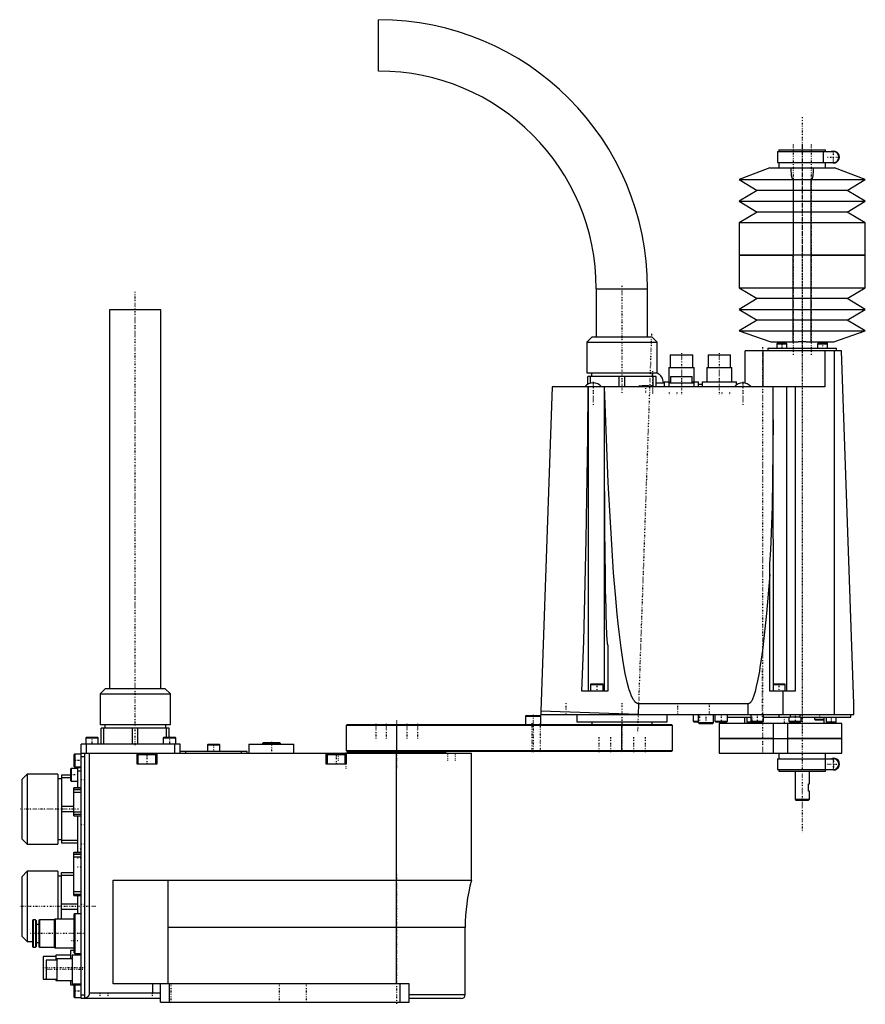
# Model space of a CAD drawing. Extents: x -209 to 260, y -3 to 543.
import ezdxf

# ---------------------------------------------------------------- set-up
doc = ezdxf.new("R2010")
doc.units = 0
doc.linetypes.add('CENTER', pattern=[1.5, 0.45, -0.5, 0.05, -0.5])
doc.layers.add('AM_0', color=7, linetype='CONTINUOUS')
doc.layers.add('AM_7', color=7, linetype='CENTER')

msp = doc.modelspace()

# ---------------------------------------------------------------- linework, layer by layer
at = {"layer": 'AM_0', "color": 7, "linetype": 'CONTINUOUS'}
for p, q in [((-10, 514.5), (-10, 543)), ((211.3, 469.8), (211.3, 463.8)), ((211.3, 469.8), (242.4, 469.8)), ((212.1, 470.8), (212.1, 469.8)), ((212.1, 470.8), (237.9, 470.8)), ((236.78, 463.8), (236.78, 469.8)), ((237.9, 469.8), (237.9, 470.8)), ((207.1, 460.8), (190, 454.3)), ((207.1, 460.8), (242.9, 460.8)), ((211.3, 463.8), (242.4, 463.8)), ((212.1, 463.8), (212.1, 460.8)), ((237.9, 460.8), (237.9, 463.8)), ((260, 454.3), (242.9, 460.8)), ((190, 454.3), (200, 448.3)), ((190, 454.3), (260, 454.3)), ((220, 454.3), (220, 412.3)), ((230, 412.3), (230, 454.3)), ((250, 448.3), (260, 454.3)), ((200, 448.3), (190, 442.3)), ((250, 448.3), (200, 448.3)), ((260, 442.3), (250, 448.3)), ((190, 442.3), (200, 436.3)), ((190, 442.3), (260, 442.3)), ((250, 436.3), (260, 442.3)), ((200, 436.3), (190, 430.3)), ((250, 436.3), (200, 436.3)), ((260, 430.3), (250, 436.3)), ((190, 430.3), (190, 412.3)), ((260, 430.3), (190, 430.3)), ((260, 412.3), (260, 430.3)), ((190, 412.3), (190, 394.3)), ((260, 412.3), (190, 412.3)), ((190, 412.3), (220, 412.3)), ((220, 364.3), (220, 412.3)), ((230, 364.3), (230, 412.3)), ((230, 412.3), (260, 412.3)), ((260, 394.3), (260, 412.3)), ((110.75, 393.75), (110.75, 367)), ((110.75, 393.75), (139.25, 393.75)), ((139.25, 367), (139.25, 393.75)), ((190, 394.3), (200, 388.3)), ((190, 394.3), (260, 394.3)), ((250, 388.3), (260, 394.3)), ((200, 388.3), (190, 382.3)), ((250, 388.3), (200, 388.3)), ((260, 382.3), (250, 388.3)), ((-159.25, 382), (-159.25, 172)), ((-130.75, 382), (-159.25, 382)), ((-130.75, 172), (-130.75, 382)), ((190, 382.3), (200, 376.3)), ((190, 382.3), (260, 382.3)), ((250, 376.3), (260, 382.3)), ((200, 376.3), (190, 370.3)), ((250, 376.3), (200, 376.3)), ((260, 370.3), (250, 376.3)), ((108.5, 367), (105.5, 364)), ((108.5, 367), (141.5, 367)), ((144.5, 364), (141.5, 367)), ((190, 370.3), (207.5, 364.3)), ((190, 370.3), (260, 370.3)), ((242.5, 364.3), (260, 370.3)), ((105.5, 364), (105.5, 347)), ((105.5, 364), (144.5, 364)), ((144.5, 347), (144.5, 364)), ((206, 360.7), (206, 359.3)), ((206, 360.7), (244, 360.7)), ((207.5, 364.3), (222.02, 364.3)), ((211.34, 363.6), (210.94, 363.2)), ((210.94, 363.2), (210.94, 360.7)), ((210.94, 363.2), (216.44, 363.2)), ((211.34, 363.6), (216.04, 363.6)), ((212.15, 364.3), (212.15, 363.6)), ((216.44, 363.2), (216.04, 363.6)), ((216.44, 360.7), (216.44, 363.2)), ((227.98, 364.3), (242.5, 364.3)), ((233.96, 363.6), (233.56, 363.2)), ((233.56, 363.2), (233.56, 360.7)), ((233.56, 363.2), (239.06, 363.2)), ((233.96, 363.6), (238.66, 363.6)), ((237.85, 363.6), (237.85, 364.3)), ((237.85, 363.7), (238.66, 363.7)), ((239.06, 363.3), (238.66, 363.7)), ((239.06, 363.2), (238.66, 363.6)), ((238.96, 363.3), (239.06, 363.3)), ((239.06, 360.7), (239.06, 363.3)), ((244, 359.3), (244, 360.7)), ((151.75, 357), (151.75, 350)), ((151.75, 357), (164.25, 357)), ((164.25, 350), (164.25, 357)), ((172.75, 357), (172.75, 350)), ((172.75, 357), (185.25, 357)), ((185.25, 350), (185.25, 357)), ((193.4, 341.33), (193.4, 359.3)), ((246.86, 359.3), (193.4, 359.3)), ((203.4, 339.3), (203.4, 359.3)), ((237.48, 359.3), (237.48, 339.3)), ((242.98, 157.5), (242.98, 359.3)), ((253.7, 163.5), (246.86, 359.3)), ((151, 350), (151, 342)), ((151, 350), (165, 350)), ((165, 342), (165, 350)), ((172, 350), (172, 342)), ((172, 350), (186, 350)), ((186, 342), (186, 350)), ((105.5, 347), (144.5, 347)), ((106.1, 340.74), (106.1, 345)), ((143.9, 345), (106.1, 345)), ((107.62, 341.34), (107.62, 345)), ((108.1, 347), (108.1, 345)), ((123.48, 339.3), (123.48, 345)), ((126.52, 339.3), (126.52, 345)), ((141.9, 345), (141.9, 347)), ((142.38, 339.3), (142.38, 345)), ((143.9, 339.3), (143.9, 345)), ((152, 345), (152, 341.5)), ((152, 345), (164, 345)), ((164, 341.5), (164, 345)), ((86.32, 339.3), (80.03, 159.38)), ((237.48, 339.3), (86.32, 339.3)), ((106.4, 170.5), (106.4, 339.3)), ((115.11, 339.3), (115.1, 170.5)), ((134.5, 339.8), (134.5, 339.3)), ((134.5, 339.8), (141.5, 339.8)), ((136.22, 340), (139.78, 340)), ((141.5, 339.3), (141.5, 339.8)), ((143.9, 341.5), (148.5, 341.5)), ((148.5, 342), (148.5, 339.3)), ((148.5, 342), (152, 342)), ((151, 341.5), (151, 339.3)), ((151, 341.5), (165, 341.5)), ((164, 342), (167.5, 342)), ((165, 339.3), (165, 341.5)), ((167.5, 339.3), (167.5, 342)), ((169.5, 340.6), (167.5, 340.6)), ((169.5, 342), (169.5, 339.3)), ((169.5, 342), (188.5, 342)), ((188.5, 340.35), (188.5, 342)), ((209, 170.5), (208.93, 339.3)), ((216.47, 170.5), (216.47, 339.3)), ((221, 339.3), (221, 170.5)), ((207.1, 170.5), (207.1, 241.07)), ((117.1, 196.01), (117.1, 170.5)), ((-161.5, 172), (-164.5, 169)), ((-161.5, 172), (-128.5, 172)), ((-125.5, 169), (-128.5, 172)), ((117.1, 170.5), (102.7, 170.5)), ((107.9, 174.5), (107.5, 174.1)), ((107.5, 174.1), (107.5, 170.5)), ((107.5, 174.1), (114.5, 174.1)), ((107.9, 174.5), (114.1, 174.5)), ((114.5, 174.1), (114.1, 174.5)), ((114.5, 170.5), (114.5, 174.1)), ((221, 170.5), (207.1, 170.5)), ((209, 174.5), (215.1, 174.5)), ((209, 174.1), (215.5, 174.1)), ((214.38, 157.5), (214.38, 170.5)), ((215.5, 174.1), (215.1, 174.5)), ((215.5, 170.5), (215.5, 174.1)), ((-164.5, 169), (-164.5, 152)), ((-164.5, 169), (-125.5, 169)), ((-125.5, 152), (-125.5, 169)), ((80, 159.39), (80, 157.5)), ((134, 157.5), (80, 159.39)), ((134.21, 163.5), (134, 157.5)), ((195.1, 163.5), (134.21, 163.5)), ((195.1, 157.5), (195.1, 163.5)), ((253.7, 157.5), (253.7, 163.5)), ((72.01, 157), (71.51, 156.5)), ((71.51, 156.5), (71.51, 152)), ((71.51, 156.5), (80.01, 156.5)), ((72.01, 157), (79.51, 157)), ((80.01, 156.5), (79.51, 157)), ((80, 157.5), (253.7, 157.5)), ((80.01, 152), (80.01, 156.5)), ((99.9, 157.5), (99.9, 153.5)), ((99.9, 153.5), (150.1, 153.5)), ((108.25, 153.5), (108.25, 152)), ((141.75, 152), (141.75, 153.5)), ((150.1, 153.5), (150.1, 157.5)), ((164.5, 157.5), (164.5, 153.9)), ((164.5, 153.9), (164.9, 153.5)), ((164.5, 153.9), (167.37, 153.9)), ((164.9, 153.5), (167.37, 153.5)), ((167.37, 157.5), (167.37, 153)), ((167.37, 153), (167.87, 152.5)), ((167.37, 153), (175.87, 153)), ((175.37, 152.5), (175.87, 153)), ((175.87, 153), (175.87, 157.5)), ((176.5, 157.5), (176.5, 153.9)), ((176.5, 153.9), (176.9, 153.5)), ((176.5, 153.9), (183.5, 153.9)), ((176.9, 153.5), (183.1, 153.5)), ((183.1, 153.5), (183.5, 153.9)), ((183.48, 156.1), (196.48, 156.1)), ((183.5, 153.9), (183.5, 157.5)), ((192.9, 156.1), (192.9, 152.5)), ((194.25, 156.1), (194.25, 153.5)), ((194.25, 153.5), (194.65, 153.1)), ((194.25, 153.5), (203.1, 153.5)), ((194.65, 153.1), (199.35, 153.1)), ((196.5, 157.5), (196.5, 153.9)), ((196.5, 153.9), (196.9, 153.5)), ((196.5, 153.9), (203.5, 153.9)), ((199.35, 153.1), (199.75, 153.5)), ((203.1, 153.5), (203.5, 153.9)), ((203.5, 153.9), (203.5, 157.5)), ((203.5, 156.1), (218.35, 156.1)), ((212, 157.5), (212, 156.1)), ((217.5, 156.1), (217.5, 153.9)), ((217.5, 153.9), (217.9, 153.5)), ((217.5, 153.9), (224.5, 153.9)), ((217.9, 153.5), (224.1, 153.5)), ((218.35, 157.5), (218.35, 156.1)), ((223.7, 156.1), (218.35, 156.1)), ((223.7, 157.5), (223.7, 156.1)), ((223.7, 156.1), (252, 156.1)), ((224.1, 153.5), (224.5, 153.9)), ((224.5, 153.9), (224.5, 156.1)), ((231.75, 156.1), (231.75, 154.9)), ((231.75, 154.9), (232.15, 154.5)), ((231.75, 154.9), (237.25, 154.9)), ((232.15, 154.5), (236.85, 154.5)), ((236.85, 154.5), (237.25, 154.9)), ((237.1, 152.5), (237.1, 154.75)), ((237.25, 154.9), (237.25, 156.1)), ((238.25, 156.1), (238.25, 153.5)), ((238.25, 153.5), (238.65, 153.1)), ((238.25, 153.5), (243.75, 153.5)), ((238.65, 153.1), (243.35, 153.1)), ((243.35, 153.1), (243.75, 153.5)), ((243.75, 153.5), (243.75, 156.1)), ((252, 156.1), (252, 157.5)), ((-164.5, 152), (-125.5, 152)), ((-163.9, 141), (-163.9, 150)), ((-126.1, 150), (-163.9, 150)), ((-162.38, 141), (-162.38, 150)), ((-161.9, 152), (-161.9, 150)), ((-146.52, 141), (-146.52, 150)), ((-143.48, 141), (-143.48, 150)), ((-128.1, 150), (-128.1, 152)), ((-127.62, 145), (-127.62, 150)), ((-126.1, 145), (-126.1, 150)), ((-27.5, 152), (-28, 151.5)), ((-28, 151.5), (-28, 137.5)), ((153, 151.5), (-28, 151.5)), ((-27.5, 152), (152.5, 152)), ((0, 152), (0, 137)), ((125, 137), (125, 152)), ((153, 151.5), (152.5, 152)), ((153, 137.5), (153, 151.5)), ((167.87, 152.5), (175.37, 152.5)), ((179, 152.5), (179, 144.25)), ((247, 152.5), (179, 152.5)), ((209, 144.25), (209, 152.5)), ((217, 144.25), (217, 152.5)), ((247, 144.25), (247, 152.5)), ((-172.1, 145), (-172.5, 144.6)), ((-172.5, 144.6), (-172.5, 141)), ((-172.5, 144.6), (-165.5, 144.6)), ((-172.1, 145), (-165.9, 145)), ((-165.5, 144.6), (-165.9, 145)), ((-165.5, 141), (-165.5, 144.6)), ((-129.1, 145), (-129.5, 144.6)), ((-129.5, 144.6), (-129.5, 141)), ((-129.5, 144.6), (-122.5, 144.6)), ((-129.1, 145), (-122.9, 145)), ((-122.5, 144.6), (-122.9, 145)), ((-122.5, 141), (-122.5, 144.6)), ((179, 144.25), (247, 144.25)), ((179, 144.25), (179, 136)), ((209, 144.25), (179, 144.25)), ((209, 136), (209, 144.25)), ((247, 144.25), (217, 144.25)), ((217, 136), (217, 144.25)), ((247, 136), (247, 144.25)), ((-175, 0), (-175, 141)), ((-120, 141), (-175, 141)), ((-172, 136), (-172, 141)), ((-123, 136), (-123, 141)), ((-120, 136), (-120, 141)), ((-83, 137), (-120, 137)), ((-117, 136), (-117, 137)), ((-104.6, 141), (-105, 140.6)), ((-105, 140.6), (-105, 137)), ((-105, 140.6), (-98, 140.6)), ((-104.6, 141), (-98.4, 141)), ((-98, 140.6), (-98.4, 141)), ((-98, 137), (-98, 140.6)), ((-86, 136), (-86, 137)), ((-83, 136), (-83, 137)), ((-81.93, 141), (-81.93, 136)), ((-81.93, 141), (-56.93, 141)), ((-73.93, 142), (-74.43, 141.5)), ((-74.43, 141.5), (-74.43, 141)), ((-74.43, 141.5), (-64.43, 141.5)), ((-73.93, 142), (-64.93, 142)), ((-64.43, 141.5), (-64.93, 142)), ((-64.43, 141), (-64.43, 141.5)), ((-56.93, 136), (-56.93, 141)), ((-28, 137.5), (-27.5, 137)), ((-28, 137.5), (153, 137.5)), ((152.5, 137), (-27.5, 137)), ((-15.5, 137), (-15.5, 136.5)), ((15.5, 136.5), (15.5, 137)), ((152.5, 137), (153, 137.5)), ((-178.6, 135.5), (-179, 135.1)), ((-179, 135.1), (-179, 128.9)), ((-175, 135.5), (-178.6, 135.5)), ((-178.6, 135.5), (-178.6, 128.5)), ((-175, 136), (41.5, 136)), ((-173, 134), (-175, 134)), ((-173, 0), (-173, 136)), ((-170.5, 136), (-170.5, 3)), ((-144, 130), (-144, 136)), ((-142.9, 136), (-143.5, 135.4)), ((-143.5, 135.4), (-143.5, 130)), ((-143.5, 135.4), (-133.5, 135.4)), ((-133.5, 135.4), (-134.1, 136)), ((-133.5, 130), (-133.5, 135.4)), ((-133, 136), (-133, 130)), ((-39, 130), (-39, 136)), ((-37.9, 136), (-38.5, 135.4)), ((-38.5, 135.4), (-38.5, 130)), ((-38.5, 135.4), (-28.5, 135.4)), ((-28.5, 135.4), (-29.1, 136)), ((-28.5, 130), (-28.5, 135.4)), ((-28, 136), (-28, 130)), ((-27.5, 136.5), (-27.5, 136)), ((-27.5, 136.5), (27.5, 136.5)), ((0, 8), (0, 136)), ((27.5, 136), (27.5, 136.5)), ((41.5, 65.52), (41.5, 136)), ((179, 136), (247, 136)), ((211.3, 133), (211.3, 127)), ((211.3, 133), (242.35, 133)), ((212.1, 136), (212.1, 133)), ((237.85, 127), (237.85, 133)), ((237.9, 133), (237.9, 136)), ((-180.6, 127.5), (-181, 127.1)), ((-181, 127.1), (-181, 120.9)), ((-177, 127.5), (-180.6, 127.5)), ((-180.6, 127.5), (-180.6, 120.5)), ((-179, 128.9), (-178.6, 128.5)), ((-178.6, 128.5), (-175, 128.5)), ((-175, 128), (-177, 128)), ((-177, 128), (-177, 116.8)), ((-175, 126), (-177, 126)), ((-133, 130), (-144, 130)), ((-28, 130), (-39, 130)), ((211.3, 127), (242.35, 127)), ((212.1, 127), (212.1, 126)), ((212.1, 126), (237.9, 126)), ((221, 126), (221, 110.5)), ((229, 119), (229, 126)), ((237.9, 126), (237.9, 127)), ((-205, 124.5), (-208, 121.5)), ((-208, 121.5), (-208, 88.5)), ((-188, 124.5), (-205, 124.5)), ((-205, 124.5), (-205, 85.5)), ((-188, 124.5), (-188, 85.5)), ((-186, 121.9), (-188, 121.9)), ((-181, 123.9), (-186, 123.9)), ((-186, 123.9), (-186, 86.1)), ((-181, 122.38), (-186, 122.38)), ((-181, 120.9), (-180.6, 120.5)), ((-180.6, 120.5), (-177, 120.5)), ((-175, 116.8), (-179.1, 116.8)), ((-179.1, 101.2), (-179.1, 116.8)), ((-179.1, 116.77), (-175, 116.77)), ((-179.1, 115.87), (-175, 115.87)), ((228.5, 115), (228.5, 119)), ((228.5, 119), (229, 119)), ((229, 115), (228.5, 115)), ((229, 110.5), (229, 115)), ((-179.1, 114.4), (-175, 114.4)), ((221, 110.5), (221.5, 110)), ((221, 110.5), (229, 110.5)), ((221.5, 110), (228.5, 110)), ((228.5, 110), (229, 110.5)), ((-179.1, 106.52), (-186, 106.52)), ((-179.1, 103.48), (-186, 103.48)), ((-179.1, 103.6), (-175, 103.6)), ((-179.1, 102.13), (-175, 102.13)), ((-179.1, 101.23), (-175, 101.23)), ((-179.1, 101.2), (-175, 101.2)), ((-177, 101.2), (-177, 80.9)), ((-208, 88.5), (-205, 85.5)), ((-188, 88.1), (-186, 88.1)), ((-177, 87.62), (-186, 87.62)), ((-205, 85.5), (-188, 85.5)), ((-177, 86.1), (-186, 86.1)), ((-175, 80.9), (-179.1, 80.9)), ((-179.1, 57.1), (-179.1, 80.9)), ((-179.1, 80.88), (-175, 80.88)), ((-179.1, 80.08), (-175, 80.08)), ((-179.1, 78.6), (-175, 78.6)), ((-205, 70.5), (-208, 67.5)), ((-208, 67.5), (-208, 34.5)), ((-188, 70.5), (-205, 70.5)), ((-205, 70.5), (-205, 31.5)), ((-188, 70.5), (-188, 43.99)), ((-186, 67.9), (-188, 67.9)), ((-186, 69.9), (-179.1, 69.9)), ((-186, 44), (-186, 69.9)), ((-186, 68.38), (-179.1, 68.38)), ((-157.3, 8), (-157.3, 65.62)), ((-157.3, 65.62), (-126.95, 65.62)), ((-126.95, 65.62), (-126.95, 8)), ((-126.95, 65.52), (41.5, 65.52)), ((-179.1, 59.4), (-175, 59.4)), ((-179.1, 57.92), (-175, 57.92)), ((-179.1, 57.12), (-175, 57.12)), ((-179.1, 57.1), (-175, 57.1)), ((-177, 57.1), (-177, 47)), ((-186, 52.52), (-177, 52.52)), ((-186, 49.48), (-177, 49.48)), ((-189.5, 44), (-190, 43.5)), ((-179, 44), (-189.5, 44)), ((-189.5, 44), (-189.5, 28)), ((-178.5, 47), (-179, 46.5)), ((-179, 46.5), (-179, 25.5)), ((-175, 47), (-178.5, 47)), ((-178.5, 47), (-178.5, 25)), ((-202, 43.2), (-202, 28.8)), ((-200.3, 43.5), (-201.7, 43.5)), ((-201.7, 43.5), (-201.7, 28.5)), ((-200.3, 43.5), (-200.3, 28.5)), ((-200, 43.2), (-200, 28.8)), ((-198.5, 41), (-200, 41)), ((-198.5, 43.2), (-198.5, 28.8)), ((-190, 43.5), (-198.2, 43.5)), ((-198.2, 43.5), (-198.2, 28.5)), ((-190, 43.5), (-190, 28.5)), ((38, 39.3), (-126.95, 39.3)), ((38, 2), (38, 39.3)), ((-208, 34.5), (-205, 31.5)), ((-205, 31.5), (-202, 31.5)), ((-201.7, 28.5), (-200.3, 28.5)), ((-200, 31), (-198.5, 31)), ((-198.2, 28.5), (-190, 28.5)), ((-190, 28.5), (-189.5, 28)), ((-189.5, 28), (-179, 28)), ((-189, 23.25), (-196, 23.25)), ((-196, 23.25), (-196, 10.75)), ((-181, 24), (-189, 24)), ((-189, 24), (-189, 21.25)), ((-180, 22), (-188.5, 22)), ((-188.5, 22), (-188.5, 10)), ((-179, 26.5), (-181, 26.5)), ((-181, 26.5), (-181, 22.01)), ((-175, 24), (-180, 24)), ((-180, 24), (-180, 8)), ((-179, 25.5), (-178.5, 25)), ((-178.5, 25), (-175, 25)), ((-188.5, 21.25), (-194.5, 21.25)), ((-194.5, 21.25), (-194.5, 10.75)), ((-196, 10.75), (-188.5, 10.75)), ((-189, 10.74), (-189, 10)), ((-189, 10), (-180, 10)), ((-181, 9.99), (-181, 7.5)), ((-181, 7.5), (-175, 7.5)), ((-180, 8), (-175, 8)), ((-178.6, 7.5), (-179, 7.1)), ((-179, 7.1), (-179, 0.9)), ((-178.6, 7.5), (-178.6, 0.5)), ((7, 8), (-157.3, 8)), ((-135.5, 8), (-135.5, 3)), ((-131, -2), (-131, 8)), ((-126, -2), (-126, 8)), ((2, -2), (2, 8)), ((7, -2), (7, 8)), ((-179, 0.9), (-178.6, 0.5)), ((-178.6, 0.5), (-175, 0.5)), ((-175, 2), (-173, 2)), ((-131, 0), (-175, 0)), ((-170.5, 3), (-131, 3)), ((38, 2), (7, 2)), ((36, 0), (7, 0)), ((-131, -2), (7, -2))]:
    msp.add_line(p, q, dxfattribs=at)
for points in [[(220, 454.3, 0), (220, 454.3, 0), (220, 454.3, 0), (219.99, 454.3, 0), (219.99, 454.3, 0), (219.99, 454.3, 0), (219.99, 454.3, 0), (219.99, 454.3, 0), (219.98, 454.3, 0), (219.98, 454.3, 0), (219.98, 454.3, 0), (219.98, 454.3, 0), (219.97, 454.3, 0), (219.97, 454.3, 0), (219.97, 454.3, 0), (219.97, 454.3, 0), (219.96, 454.3, 0), (219.96, 454.3, 0), (219.96, 454.3, 0), (219.96, 454.3, 0), (219.96, 454.3, 0), (219.95, 454.3, 0), (219.95, 454.31, 0), (219.95, 454.31, 0), (219.95, 454.31, 0), (219.94, 454.31, 0), (219.94, 454.31, 0), (219.94, 454.31, 0), (219.94, 454.31, 0), (219.94, 454.31, 0), (219.93, 454.31, 0), (219.93, 454.31, 0), (219.93, 454.31, 0), (219.93, 454.31, 0), (219.93, 454.31, 0), (219.92, 454.31, 0), (219.92, 454.31, 0), (219.92, 454.31, 0), (219.91, 454.32, 0), (219.91, 454.32, 0), (219.91, 454.32, 0), (219.91, 454.32, 0), (219.91, 454.32, 0), (219.9, 454.32, 0), (219.9, 454.32, 0), (219.9, 454.32, 0), (219.9, 454.32, 0), (219.89, 454.32, 0), (219.89, 454.33, 0), (219.89, 454.33, 0), (219.89, 454.33, 0), (219.88, 454.33, 0), (219.86, 454.34, 0), (219.85, 454.35, 0), (219.84, 454.35, 0), (219.83, 454.37, 0), (219.81, 454.38, 0), (219.79, 454.39, 0), (219.78, 454.41, 0), (219.76, 454.43, 0), (219.75, 454.44, 0), (219.74, 454.45, 0), (219.72, 454.47, 0), (219.71, 454.49, 0), (219.7, 454.5, 0), (219.69, 454.51, 0), (219.67, 454.54, 0), (219.66, 454.56, 0), (219.65, 454.58, 0), (219.64, 454.59, 0), (219.62, 454.62, 0), (219.61, 454.65, 0), (219.55, 454.77, 0), (219.45, 455.01, 0), (219.35, 455.31, 0), (219.26, 455.66, 0), (219.17, 456.05, 0), (219.13, 456.26, 0), (219.1, 456.49, 0), (219.03, 456.96, 0), (218.97, 457.46, 0), (218.86, 459.29, 0), (218.87, 460.8, 0)], [(231.13, 460.8, 0), (231.14, 459.29, 0), (230.87, 456.26, 0), (230.55, 455.01, 0), (230.45, 454.77, 0), (230.35, 454.58, 0), (230.3, 454.5, 0), (230.29, 454.49, 0), (230.28, 454.47, 0), (230.26, 454.45, 0), (230.25, 454.44, 0), (230.24, 454.43, 0), (230.22, 454.41, 0), (230.21, 454.39, 0), (230.19, 454.38, 0), (230.17, 454.37, 0), (230.16, 454.35, 0), (230.15, 454.35, 0), (230.14, 454.34, 0), (230.12, 454.33, 0), (230.11, 454.33, 0), (230.11, 454.33, 0), (230.11, 454.33, 0), (230.11, 454.32, 0), (230.1, 454.32, 0), (230.1, 454.32, 0), (230.1, 454.32, 0), (230.1, 454.32, 0), (230.09, 454.32, 0), (230.09, 454.32, 0), (230.09, 454.32, 0), (230.09, 454.32, 0), (230.09, 454.32, 0), (230.08, 454.31, 0), (230.08, 454.31, 0), (230.08, 454.31, 0), (230.07, 454.31, 0), (230.07, 454.31, 0), (230.07, 454.31, 0), (230.07, 454.31, 0), (230.07, 454.31, 0), (230.06, 454.31, 0), (230.06, 454.31, 0), (230.06, 454.31, 0), (230.06, 454.31, 0), (230.06, 454.31, 0), (230.05, 454.31, 0), (230.05, 454.31, 0), (230.05, 454.31, 0), (230.05, 454.3, 0), (230.04, 454.3, 0), (230.04, 454.3, 0), (230.04, 454.3, 0), (230.04, 454.3, 0), (230.04, 454.3, 0), (230.03, 454.3, 0), (230.03, 454.3, 0), (230.03, 454.3, 0), (230.03, 454.3, 0), (230.02, 454.3, 0), (230.02, 454.3, 0), (230.02, 454.3, 0), (230.02, 454.3, 0), (230.01, 454.3, 0), (230.01, 454.3, 0), (230.01, 454.3, 0), (230.01, 454.3, 0), (230.01, 454.3, 0), (230, 454.3, 0), (230, 454.3, 0), (230, 454.3, 0)], [(222.02, 364.3, 0), (222.18, 364.31, 0), (222.51, 364.34, 0), (222.84, 364.36, 0), (223, 364.37, 0), (223.17, 364.38, 0), (223.5, 364.39, 0), (223.83, 364.4, 0), (224.17, 364.41, 0), (224.5, 364.42, 0), (224.83, 364.42, 0), (225, 364.42, 0), (225.17, 364.42, 0), (225.5, 364.42, 0), (225.83, 364.41, 0), (226.17, 364.4, 0), (226.5, 364.39, 0), (226.83, 364.38, 0), (227, 364.37, 0), (227.16, 364.36, 0), (227.49, 364.34, 0), (227.82, 364.31, 0), (227.98, 364.3, 0)], [(102.7, 170.5, 0), (103.8, 198.17, 0), (105.13, 254.58, 0), (106, 312.02, 0), (106.28, 339.3, 0)], [(134.21, 163.5, 0), (134.19, 163.5, 0), (134.15, 163.5, 0), (134.11, 163.5, 0), (134.09, 163.5, 0), (134.07, 163.51, 0), (134.03, 163.51, 0), (133.99, 163.51, 0), (133.95, 163.52, 0), (133.91, 163.52, 0), (133.87, 163.53, 0), (133.85, 163.53, 0), (133.83, 163.54, 0), (133.79, 163.55, 0), (133.75, 163.56, 0), (133.71, 163.57, 0), (133.67, 163.58, 0), (133.63, 163.59, 0), (133.61, 163.6, 0), (133.59, 163.6, 0), (133.55, 163.62, 0), (133.51, 163.63, 0), (133.49, 163.64, 0), (133.47, 163.65, 0), (133.43, 163.66, 0), (133.39, 163.68, 0), (133.37, 163.69, 0), (133.35, 163.7, 0), (133.31, 163.72, 0), (133.27, 163.74, 0), (133.23, 163.76, 0), (133.2, 163.78, 0), (133.16, 163.8, 0), (133.14, 163.81, 0), (133.12, 163.82, 0), (133.08, 163.85, 0), (133.04, 163.87, 0), (133, 163.9, 0), (132.96, 163.92, 0), (132.92, 163.95, 0), (132.9, 163.96, 0), (132.88, 163.98, 0), (132.84, 164.01, 0), (132.8, 164.04, 0), (132.76, 164.07, 0), (132.73, 164.1, 0), (132.69, 164.13, 0), (132.67, 164.15, 0), (132.65, 164.17, 0), (132.61, 164.2, 0), (132.57, 164.24, 0), (132.53, 164.27, 0), (132.49, 164.31, 0), (132.45, 164.35, 0), (132.43, 164.36, 0), (132.41, 164.38, 0), (132.38, 164.42, 0), (132.34, 164.46, 0), (132.2, 164.61, 0), (132.09, 164.74, 0), (131.97, 164.89, 0), (131.74, 165.19, 0), (131.51, 165.53, 0), (131.28, 165.9, 0), (131.06, 166.3, 0), (130.83, 166.73, 0), (130.72, 166.96, 0), (130.61, 167.19, 0), (130.38, 167.68, 0), (130.16, 168.2, 0), (130.05, 168.48, 0), (129.94, 168.76, 0), (129.72, 169.34, 0), (129.5, 169.95, 0), (129.39, 170.27, 0), (129.29, 170.6, 0), (129.07, 171.27, 0), (128.86, 171.98, 0), (128.11, 174.69, 0), (126.87, 180.2, 0), (125.68, 186.81, 0), (124.53, 194.51, 0), (123.42, 203.3, 0), (122.88, 208.09, 0), (122.36, 213.16, 0), (121.35, 224.09, 0), (120.38, 236.09, 0), (117.4, 286.31, 0), (115.33, 339.3, 0)], [(115.1, 325.13, 0), (115.13, 303.64, 0), (115.36, 259.58, 0), (115.66, 234.54, 0), (115.77, 227.63, 0), (115.9, 220.86, 0), (115.98, 217.4, 0), (116.06, 213.81, 0), (116.29, 206.49, 0), (116.46, 202.27, 0), (116.52, 201.09, 0), (116.59, 199.93, 0), (116.63, 199.35, 0), (116.67, 198.78, 0), (116.76, 197.64, 0), (116.83, 196.99, 0), (116.86, 196.81, 0), (116.89, 196.62, 0), (116.9, 196.53, 0), (116.92, 196.43, 0), (116.94, 196.32, 0), (116.95, 196.29, 0), (116.96, 196.25, 0), (116.96, 196.24, 0), (116.97, 196.22, 0), (116.98, 196.19, 0), (116.99, 196.16, 0), (117, 196.13, 0), (117.01, 196.1, 0), (117.02, 196.09, 0), (117.02, 196.08, 0), (117.02, 196.08, 0), (117.02, 196.07, 0), (117.02, 196.07, 0), (117.03, 196.07, 0), (117.03, 196.06, 0), (117.03, 196.06, 0), (117.03, 196.06, 0), (117.03, 196.05, 0), (117.04, 196.05, 0), (117.04, 196.05, 0), (117.04, 196.05, 0), (117.04, 196.04, 0), (117.05, 196.04, 0), (117.05, 196.03, 0), (117.05, 196.03, 0), (117.06, 196.02, 0), (117.06, 196.02, 0), (117.06, 196.02, 0), (117.06, 196.02, 0), (117.07, 196.02, 0), (117.07, 196.01, 0), (117.08, 196.01, 0), (117.08, 196.01, 0), (117.09, 196.01, 0), (117.09, 196.01, 0), (117.09, 196.01, 0), (117.1, 196.01, 0), (117.1, 196.01, 0)], [(207.1, 241.07, 0), (207.63, 248.89, 0), (208.48, 272.66, 0), (208.94, 304, 0), (209, 321, 0)], [(207.1, 235.22, 0), (205.19, 213.52, 0), (202.9, 193.02, 0), (202.23, 188.13, 0), (201.56, 183.68, 0), (201.23, 181.62, 0), (200.89, 179.67, 0), (200.22, 176.1, 0), (199.54, 172.97, 0), (198.86, 170.28, 0), (198.18, 168.04, 0), (197.78, 166.94, 0), (197.67, 166.66, 0), (197.55, 166.38, 0), (197.5, 166.25, 0), (197.44, 166.12, 0), (197.33, 165.87, 0), (197.21, 165.63, 0), (197.16, 165.52, 0), (197.1, 165.41, 0), (196.98, 165.2, 0), (196.87, 165, 0), (196.81, 164.9, 0), (196.76, 164.81, 0), (196.64, 164.64, 0), (196.53, 164.47, 0), (196.41, 164.32, 0), (196.3, 164.19, 0), (196.19, 164.06, 0), (196.13, 164.01, 0), (196.07, 163.95, 0), (195.96, 163.85, 0), (195.89, 163.8, 0), (195.87, 163.78, 0), (195.85, 163.77, 0), (195.84, 163.76, 0), (195.83, 163.76, 0), (195.81, 163.74, 0), (195.8, 163.73, 0), (195.78, 163.72, 0), (195.76, 163.71, 0), (195.74, 163.69, 0), (195.73, 163.69, 0), (195.72, 163.68, 0), (195.7, 163.67, 0), (195.68, 163.66, 0), (195.66, 163.65, 0), (195.64, 163.64, 0), (195.62, 163.63, 0), (195.61, 163.63, 0), (195.6, 163.62, 0), (195.59, 163.61, 0), (195.57, 163.6, 0), (195.55, 163.6, 0), (195.53, 163.59, 0), (195.51, 163.58, 0), (195.5, 163.58, 0), (195.49, 163.57, 0), (195.47, 163.57, 0), (195.45, 163.56, 0), (195.44, 163.56, 0), (195.43, 163.55, 0), (195.41, 163.55, 0), (195.4, 163.54, 0), (195.39, 163.54, 0), (195.38, 163.54, 0), (195.36, 163.53, 0), (195.34, 163.53, 0), (195.32, 163.52, 0), (195.3, 163.52, 0), (195.28, 163.52, 0), (195.27, 163.51, 0), (195.26, 163.51, 0), (195.24, 163.51, 0), (195.22, 163.51, 0), (195.2, 163.51, 0), (195.19, 163.5, 0), (195.17, 163.5, 0), (195.16, 163.5, 0), (195.15, 163.5, 0), (195.13, 163.5, 0), (195.11, 163.5, 0), (195.1, 163.5, 0)], [(-170.5, 3, 0), (-170.5, 2.98, 0), (-170.5, 2.94, 0), (-170.5, 2.9, 0), (-170.5, 2.88, 0), (-170.5, 2.86, 0), (-170.51, 2.82, 0), (-170.51, 2.79, 0), (-170.51, 2.75, 0), (-170.51, 2.71, 0), (-170.52, 2.67, 0), (-170.52, 2.65, 0), (-170.52, 2.63, 0), (-170.53, 2.59, 0), (-170.53, 2.55, 0), (-170.54, 2.51, 0), (-170.55, 2.48, 0), (-170.55, 2.44, 0), (-170.56, 2.42, 0), (-170.56, 2.4, 0), (-170.57, 2.36, 0), (-170.58, 2.32, 0), (-170.58, 2.3, 0), (-170.59, 2.29, 0), (-170.6, 2.25, 0), (-170.61, 2.21, 0), (-170.61, 2.19, 0), (-170.62, 2.17, 0), (-170.63, 2.14, 0), (-170.64, 2.1, 0), (-170.65, 2.06, 0), (-170.66, 2.02, 0), (-170.68, 1.99, 0), (-170.68, 1.97, 0), (-170.69, 1.95, 0), (-170.7, 1.91, 0), (-170.72, 1.88, 0), (-170.73, 1.84, 0), (-170.75, 1.81, 0), (-170.76, 1.77, 0), (-170.77, 1.75, 0), (-170.78, 1.73, 0), (-170.8, 1.7, 0), (-170.81, 1.66, 0), (-170.83, 1.63, 0), (-170.85, 1.6, 0), (-170.87, 1.56, 0), (-170.88, 1.54, 0), (-170.89, 1.53, 0), (-170.91, 1.49, 0), (-170.93, 1.46, 0), (-170.95, 1.43, 0), (-170.97, 1.39, 0), (-170.99, 1.36, 0), (-171, 1.34, 0), (-171.01, 1.33, 0), (-171.03, 1.3, 0), (-171.05, 1.26, 0), (-171.08, 1.23, 0), (-171.1, 1.2, 0), (-171.12, 1.17, 0), (-171.13, 1.15, 0), (-171.15, 1.14, 0), (-171.17, 1.11, 0), (-171.2, 1.08, 0), (-171.21, 1.06, 0), (-171.22, 1.05, 0), (-171.25, 1.02, 0), (-171.27, 0.99, 0), (-171.29, 0.98, 0), (-171.3, 0.96, 0), (-171.33, 0.93, 0), (-171.35, 0.9, 0), (-171.38, 0.88, 0), (-171.41, 0.85, 0), (-171.44, 0.82, 0), (-171.45, 0.81, 0), (-171.46, 0.8, 0), (-171.49, 0.77, 0), (-171.52, 0.74, 0), (-171.63, 0.66, 0), (-171.82, 0.52, 0), (-172.01, 0.39, 0), (-172.22, 0.29, 0), (-172.33, 0.24, 0), (-172.44, 0.19, 0), (-172.66, 0.12, 0), (-172.89, 0.06, 0), (-173, 0.04, 0)]]:
    msp.add_polyline3d(points, dxfattribs=at)
for centre, radius, start, end in [((-10, 393.75), 149.25, 0, 90), ((-10, 393.75), 120.75, 0, 90), ((242.4, 466.8), 3.25, 247.3801, 112.6199), ((242.4, 466.8), 3, 270, 90), ((142, 341.5), 6, 0, 66.4435), ((109, 335.6), 5.9, 38.8379, 141.1621), ((134.7, 339.8), 0.2, 90, 180), ((141.3, 339.8), 0.2, 0, 90), ((192, 335.6), 5.9, 38.8379, 141.1621), ((242.5, 130), 3.25, 247.3801, 112.6199), ((242.35, 130), 3, 270, 90), ((138, 39.3), 100, 164.7964, 180), ((-201.7, 43.2), 0.3, 90, 180), ((-200.3, 43.2), 0.3, 0, 90), ((-198.2, 43.2), 0.3, 90, 180), ((-201.7, 28.8), 0.3, 180, 270), ((-200.3, 28.8), 0.3, 270, 0), ((-198.2, 28.8), 0.3, 180, 270), ((36, 2), 2, 270, 0)]:
    msp.add_arc(centre, radius, start, end, dxfattribs=at)
at = {"layer": 'AM_7', "color": 4, "linetype": 'CENTER'}
for p, q in [((225, 488.84), (225, 91.96)), ((220, 473.73), (220, 409.38)), ((225, 473.73), (225, 409.38)), ((230, 473.73), (230, 409.38)), ((242.4, 463.39), (242.4, 470.21)), ((238.99, 466.8), (245.81, 466.8)), ((220, 414.95), (220, 356.65)), ((225, 414.95), (225, 356.65)), ((230, 414.95), (230, 356.65)), ((125, 395.25), (125, 335.55)), ((-145, 140.55), (-145, 392.5)), ((141.37, 368.69), (133.64, 147.08)), ((225, 369.39), (225, 147.41)), ((203, 361.25), (203, 135.75)), ((213.69, 363.75), (213.69, 360.45)), ((236.31, 363.85), (236.31, 360.45)), ((158, 358.05), (158, 334.95)), ((179, 358.05), (179, 334.95)), ((142, 348.07), (142, 335.43)), ((109, 342.09), (109, 329.11)), ((138, 340.2), (138, 335.8)), ((192, 342.09), (192, 329.11)), ((151.2, 336.07), (151.2, 334.43)), ((155.5, 336.07), (155.5, 334.43)), ((180.5, 336.07), (180.5, 334.43)), ((184.7, 336.07), (184.7, 334.43)), ((203, 156.25), (203, 183.75)), ((111, 174.7), (111, 170.3)), ((212, 174.7), (212, 170.3)), ((225, 168), (225, 124)), ((94, 157.2), (94, 163.8)), ((125, 163.8), (125, 150.68)), ((156, 157.2), (156, 163.8)), ((173.47, 163.8), (173.47, 157.2)), ((0, 154.12), (0, 136.25)), ((75.76, 157.25), (75.76, 136.25)), ((168, 157.7), (168, 153.3)), ((171.62, 157.75), (171.62, 152.25)), ((180, 157.7), (180, 153.3)), ((197, 156.25), (197, 152.95)), ((200, 157.7), (200, 153.3)), ((215, 157.57), (215, 156.03)), ((215, 156.28), (215, 151.97)), ((221, 157.7), (221, 153.3)), ((234.5, 157.65), (234.5, 154.35)), ((241, 156.25), (241, 152.95)), ((-11.5, 152.38), (-11.5, 144.12)), ((-5.75, 152.38), (-5.75, 144.12)), ((5.75, 152.38), (5.75, 144.12)), ((11.5, 152.38), (11.5, 144.12)), ((75, 152.75), (75, 136.25)), ((79.68, 152.75), (79.68, 136.25)), ((125, 152.75), (125, 136.25)), ((-169, 145.2), (-169, 140.8)), ((-126, 145.2), (-126, 140.8)), ((-69.43, 142.3), (-69.43, 135.7)), ((112.2, 144.88), (112.2, 136.62)), ((118.6, 144.88), (118.6, 136.62)), ((131.4, 144.88), (131.4, 136.62)), ((137.8, 144.88), (137.8, 136.62)), ((-101.5, 141.2), (-101.5, 136.8)), ((0, 138.1), (0, 127.6)), ((-174.8, 132), (-179.2, 132)), ((-138.5, 136.3), (-138.5, 129.7)), ((-33.5, 136.3), (-33.5, 129.7)), ((-32.5, 136.21), (-32.5, 131.59)), ((-28.15, 136.4), (-28.15, 127.6)), ((28.15, 136.21), (28.15, 131.59)), ((32.5, 136.21), (32.5, 131.59)), ((242.35, 126.85), (242.35, 133.15)), ((242.5, 126.59), (242.5, 133.41)), ((239.09, 130), (245.91, 130)), ((-176.8, 124), (-181.2, 124)), ((-175.1, 121.5), (-172.9, 121.5)), ((-176.55, 105), (-209.1, 105)), ((-175.1, 96.5), (-172.9, 96.5)), ((-177.1, 83), (-174.9, 83)), ((-175.1, 85.8), (-172.9, 85.8)), ((-177.1, 78), (-174.9, 78)), ((-177.1, 73), (-174.9, 73)), ((0, 68.8), (0, -3.28)), ((-167.1, 51), (-209.1, 51)), ((-175.1, 52.3), (-172.9, 52.3)), ((-173.65, 36), (-203.35, 36)), ((-176.8, 32), (-181.2, 32)), ((-173.95, 17), (-197.05, 17)), ((-174.03, 16), (-195.47, 16)), ((-125, -2.5), (-125, 8.5)), ((-65, -2.5), (-65, 8.5)), ((-50, -2.5), (-50, 8.5)), ((-174.8, 4), (-179.2, 4)), ((-164.5, -0.15), (-164.5, 3.15)), ((-160, -0.15), (-160, 3.15)), ((-135.5, -0.15), (-135.5, 3.15))]:
    msp.add_line(p, q, dxfattribs=at)

doc.saveas('drawing.dxf')
